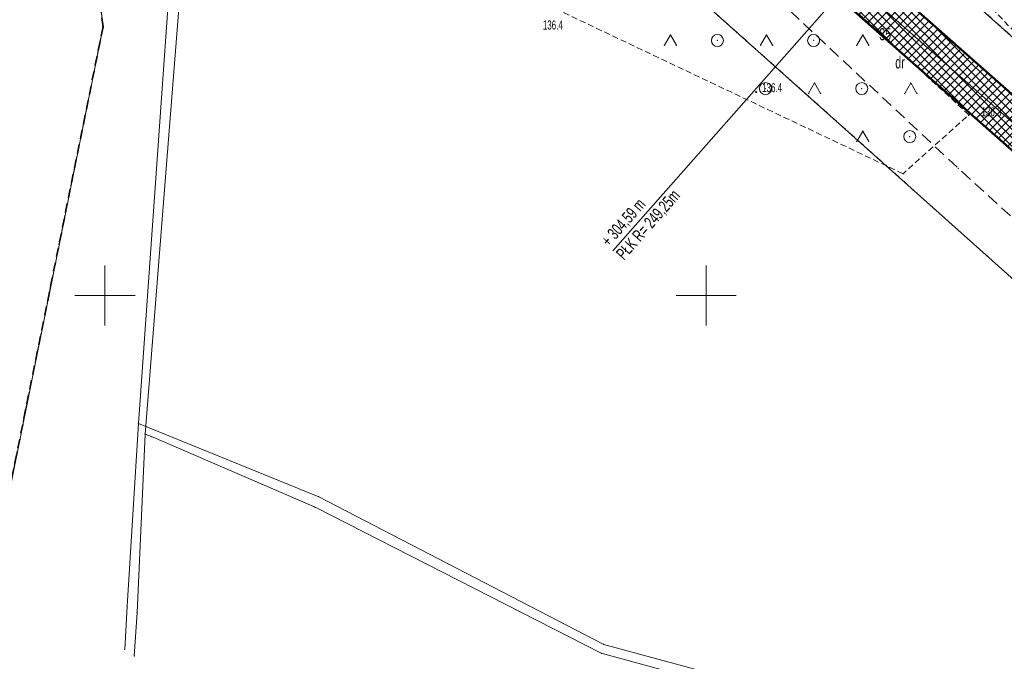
# Model space of a CAD drawing. Extents: x 6456700 to 6518119, y 5963420 to 5980059.
# Tile 87 of 256: x 6511962 to 6512044, y 5964669 to 5964722. Entities that reach past the tile are written whole.
import ezdxf
from ezdxf.enums import TextEntityAlignment as Align

# ---------------------------------------------------------------- set-up
doc = ezdxf.new("R2010")
doc.units = 0
doc.header["$MEASUREMENT"] = 0
for name, pattern in [('L_0_03', [1, 0.5, -0.5]), ('L_0_04', [1.5, 1, -0.5]), ('L_0_50', [1.25, 0.75, -0.5]), ('L_0_5A', [0.75, 0.5, -0.25])]:
    doc.linetypes.add(name, pattern=pattern)
doc.layers.get('0').update_dxf_attribs({"color": 2, "linetype": 'CONTINUOUS', "lineweight": 5})
for name, color, linetype, lineweight in [('18mm Kreska ciągła', 7, 'CONTINUOUS', 18), ('203_punkt_graniczny', 7, 'CONTINUOUS', 18), ('210_oznaczenie_konturu_uzytku_gruntowego', 96, 'CONTINUOUS', 18), ('211_numer_dzialki_ewidencyjnej', 7, 'CONTINUOUS', 18), ('216_obreb_ewidencyjny', 7, 'CONTINUOUS', 18), ('218_kontur_uzytku_gruntowego', 96, 'L_0_03', 18), ('219_dzialka_ewidencyjna', 7, 'CONTINUOUS', 18), ('35mm Ciągła', 7, 'CONTINUOUS', 35), ('50mm Kreska ciągła', 7, 'CONTINUOUS', 50), ('9mm Kreska ciągła', 252, 'CONTINUOUS', 9), ('ogrodzenie_trwale', 7, 'CONTINUOUS', 18), ('pikieta_naturalna', 7, 'CONTINUOUS', 18), ('pikieta_naturalna_Atr2', 7, 'CONTINUOUS', 18), ('przewod_kanalizacyjny', 7, 'CONTINUOUS', 18), ('przewod_wodociagowy', 7, 'CONTINUOUS', 18), ('siatka_krzyrzy', 7, 'CONTINUOUS', 18), ('teren_zalesiony', 7, 'CONTINUOUS', 18), ('Zakres', 7, 'CONTINUOUS', 18)]:
    doc.layers.add(name, color=color, linetype=linetype, lineweight=lineweight)
doc.styles.get("Standard").update_dxf_attribs({"font": 'txt', "width": 0.75})
doc.styles.add('Znaczniki', font='GOTHIC.TTF', dxfattribs={"width": 0.7})

# ---------------------------------------------------------------- blocks, each defined once
blk = doc.blocks.new('mdcp_nowa')
at = {"layer": '203_punkt_graniczny', "linetype": 'Continuous', "lineweight": 18}
blk.add_hatch(color=18, dxfattribs=at).paths.add_polyline_path([(6494699.84, 5981172.305, 1), (6494699.84, 5981172.395, 1)])
at = {"layer": 'pikieta_naturalna', "linetype": 'Continuous', "lineweight": 18}
for points in [[(6494754.16, 5981166.875, 1), (6494754.16, 5981166.965, 1)], [(6494771.86, 5981164.985, 1), (6494771.86, 5981165.075, 1)]]:
    blk.add_hatch(color=18, dxfattribs=at).paths.add_polyline_path(points)
for p in [(6494701.642, 5981120.551), (6494702.441, 5981119.991)]:
    blk.add_point(p)
at = {"layer": '203_punkt_graniczny', "color": 7, "linetype": 'Continuous', "lineweight": 18}
blk.add_circle((6494699.84, 5981172.35), 0.045, dxfattribs=at)
at = {"layer": '203_punkt_graniczny'}
blk.add_point((6494699.84, 5981172.35), dxfattribs=at)
at = {"layer": '216_obreb_ewidencyjny', "color": 7, "linetype": 'L_0_50', "lineweight": 35, "flags": 128}
for points in [[(6494699.84, 5981172.35), (6494693.56, 5981224.48)], [(6494699.84, 5981172.35), (6494690.897, 5981128.072)]]:
    blk.add_lwpolyline(points, dxfattribs=at)
at = {"layer": '216_obreb_ewidencyjny'}
blk.add_point((6494699.84, 5981172.35), dxfattribs=at)
blk.add_point((6494699.84, 5981172.35), dxfattribs=at)
at = {"layer": '218_kontur_uzytku_gruntowego', "lineweight": 18, "flags": 128}
for points in [[(6494693.56, 5981224.48), (6494699.84, 5981172.35)], [(6494810.28, 5981140.37), (6494745.87, 5981197.99)], [(6494735.87, 5981186.83), (6494800.28, 5981129.22)], [(6494699.84, 5981172.35), (6494690.897, 5981128.072)]]:
    blk.add_lwpolyline(points, dxfattribs=at)
at = {"layer": '218_kontur_uzytku_gruntowego'}
blk.add_point((6494699.84, 5981172.35), dxfattribs=at)
blk.add_point((6494699.84, 5981172.35), dxfattribs=at)
blk.add_point((6494699.84, 5981172.35), dxfattribs=at)
blk.add_point((6494699.84, 5981172.35), dxfattribs=at)
at = {"layer": '219_dzialka_ewidencyjna', "color": 3, "linetype": 'Continuous', "lineweight": 18, "flags": 128}
for points in [[(6494699.84, 5981172.35), (6494693.56, 5981224.48)], [(6494745.87, 5981197.99), (6494810.28, 5981140.37)], [(6494800.28, 5981129.22), (6494735.87, 5981186.83)], [(6494690.897, 5981128.072), (6494699.84, 5981172.35)]]:
    blk.add_lwpolyline(points, dxfattribs=at)
at = {"layer": '219_dzialka_ewidencyjna', "color": 3}
blk.add_point((6494699.84, 5981172.35), dxfattribs=at)
blk.add_point((6494699.84, 5981172.35), dxfattribs=at)
at = {"layer": 'ogrodzenie_trwale'}
blk.add_point((6494766.38, 5981160.13), dxfattribs=at)
at = {"layer": 'pikieta_naturalna', "color": 7, "linetype": 'Continuous', "lineweight": 18}
for centre in [(6494754.16, 5981166.92), (6494771.86, 5981165.03)]:
    blk.add_circle(centre, 0.045, dxfattribs=at)
at = {"layer": 'pikieta_naturalna'}
for p in [(6494754.16, 5981166.92), (6494771.86, 5981165.03)]:
    blk.add_point(p, dxfattribs=at)
at = {"layer": 'przewod_kanalizacyjny', "color": 34, "linetype": 'Continuous', "lineweight": 18, "flags": 128}
for points in [[(6494710.02, 5981224.59), (6494705.72, 5981180.98), (6494702.78, 5981139.34), (6494701.84, 5981124.14), (6494701.642, 5981120.551)], [(6494702.78, 5981139.34), (6494717.78, 5981133.25), (6494741.48, 5981120.97), (6494799.16, 5981105.32), (6494804.91, 5981104.94), (6494832.47, 5981099.02), (6494860.36, 5981093.57)]]:
    blk.add_lwpolyline(points, dxfattribs=at)
at = {"layer": 'przewod_kanalizacyjny'}
for p in [(6494702.78, 5981139.34), (6494702.78, 5981139.34), (6494717.78, 5981133.25), (6494701.84, 5981124.14), (6494741.48, 5981120.97)]:
    blk.add_point(p, dxfattribs=at)
at = {"layer": 'przewod_wodociagowy', "color": 5, "linetype": 'Continuous', "lineweight": 18, "flags": 128}
for points in [[(6494702.441, 5981119.991), (6494702.67, 5981123.63), (6494703.34, 5981138.46), (6494706.69, 5981180.89), (6494710.89, 5981224.49)], [(6494703.34, 5981138.46), (6494703.87, 5981138.26), (6494717.48, 5981132.38), (6494741.28, 5981120.23), (6494798.93, 5981104.51), (6494804.64, 5981104.15), (6494832.23, 5981098.01), (6494858.69, 5981093.65), (6494859.87, 5981094.64)]]:
    blk.add_lwpolyline(points, dxfattribs=at)
at = {"layer": 'przewod_wodociagowy'}
for p in [(6494703.34, 5981138.46), (6494703.34, 5981138.46), (6494703.87, 5981138.26), (6494717.48, 5981132.38), (6494702.67, 5981123.63), (6494741.28, 5981120.23)]:
    blk.add_point(p, dxfattribs=at)
at = {"layer": 'siatka_krzyrzy', "linetype": 'Continuous', "lineweight": 18, "flags": 128}
for points in [[(6494700, 5981147.5), (6494700, 5981152.5)], [(6494750, 5981147.5), (6494750, 5981152.5)], [(6494697.5, 5981150), (6494702.5, 5981150)], [(6494747.5, 5981150), (6494752.5, 5981150)]]:
    blk.add_lwpolyline(points, dxfattribs=at)
at = {"layer": 'teren_zalesiony', "color": 7, "linetype": 'L_0_5A', "lineweight": 18, "flags": 128}
for points in [[(6494872.19, 5981095.54), (6494855.83, 5981097.47), (6494845.33, 5981106.88), (6494836.82, 5981120.26), (6494828.12, 5981129.71), (6494819.54, 5981132.65), (6494802.27, 5981146.79), (6494790.45, 5981160.62), (6494777.93, 5981169.52), (6494764.89, 5981183.26), (6494749.38, 5981196.24), (6494734.96, 5981210.75), (6494728.54, 5981216.75), (6494735.43, 5981221.53), (6494735.01, 5981224.69), (6494722.19, 5981222.39), (6494712.46, 5981224.52), (6494714.22, 5981236.42), (6494712.82, 5981273.82), (6494713.85, 5981296.4), (6494713.31, 5981300.28), (6494735.77, 5981301.14), (6494811.66, 5981185.02), (6494865.53, 5981120.26)], [(6494766.38, 5981160.13), (6494738.09, 5981173.56), (6494728.2, 5981179.81), (6494721.31, 5981185.13), (6494711.85, 5981188.25), (6494712.46, 5981224.52), (6494723.42, 5981207.16), (6494728.06, 5981202.58), (6494747.2, 5981187.6), (6494755.13, 5981180.38), (6494771.86, 5981165.03)]]:
    blk.add_lwpolyline(points, close=True, dxfattribs=at)
at = {"layer": 'teren_zalesiony', "color": 7, "linetype": 'Continuous', "lineweight": 18, "flags": 128}
for points in [[(6494746.523, 5981170.813), (6494747.023, 5981171.679)], [(6494747.023, 5981171.679), (6494747.523, 5981170.813)], [(6494754.523, 5981170.813), (6494755.023, 5981171.679)], [(6494755.023, 5981171.679), (6494755.523, 5981170.813)], [(6494762.523, 5981170.813), (6494763.023, 5981171.679)], [(6494763.023, 5981171.679), (6494763.523, 5981170.813)], [(6494758.523, 5981166.813), (6494759.023, 5981167.679)], [(6494759.023, 5981167.679), (6494759.523, 5981166.813)], [(6494766.523, 5981166.813), (6494767.023, 5981167.679)], [(6494767.023, 5981167.679), (6494767.523, 5981166.813)], [(6494762.523, 5981162.813), (6494763.023, 5981163.679)], [(6494763.023, 5981163.679), (6494763.523, 5981162.813)]]:
    blk.add_lwpolyline(points, dxfattribs=at)
at = {"layer": 'teren_zalesiony', "color": 7, "linetype": 'Continuous', "lineweight": 18}
for centre in [(6494750.936, 5981171.216), (6494758.936, 5981171.216), (6494754.936, 5981167.216), (6494762.936, 5981167.216), (6494766.936, 5981163.216)]:
    blk.add_circle(centre, 0.5, dxfattribs=at)
at = {"layer": 'teren_zalesiony'}
for p in [(6494747.023, 5981171.679), (6494747.023, 5981171.679), (6494750.936, 5981171.216), (6494755.023, 5981171.679), (6494755.023, 5981171.679), (6494758.936, 5981171.216), (6494763.023, 5981171.679), (6494763.023, 5981171.679), (6494746.523, 5981170.813), (6494747.523, 5981170.813), (6494754.523, 5981170.813), (6494755.523, 5981170.813), (6494762.523, 5981170.813), (6494763.523, 5981170.813), (6494754.936, 5981167.216), (6494759.023, 5981167.679), (6494759.023, 5981167.679), (6494762.936, 5981167.216), (6494767.023, 5981167.679), (6494767.023, 5981167.679), (6494758.523, 5981166.813), (6494759.523, 5981166.813), (6494766.523, 5981166.813), (6494767.523, 5981166.813), (6494771.86, 5981165.03), (6494763.023, 5981163.679), (6494763.023, 5981163.679), (6494766.936, 5981163.216), (6494762.523, 5981162.813), (6494763.523, 5981162.813), (6494766.38, 5981160.13)]:
    blk.add_point(p, dxfattribs=at)
at = {"layer": 'Zakres', "linetype": 'L_0_04', "lineweight": 25, "flags": 128}
blk.add_lwpolyline([(6495113.77, 5985050.22), (6495121.12, 5984877.07), (6495125.76, 5984757.87), (6495129.89, 5984649.81), (6495141.08, 5984611.3), (6495145.77, 5984544.53), (6495147.36, 5984487.27), (6495157.22, 5984392.07), (6495162.95, 5984387.45), (6495180.24, 5984384.16), (6495229.5, 5984386.61), (6495251.65, 5984373.41), (6495258.77, 5984357.12), (6495255.44, 5984330.44), (6495250.77, 5984304.39), (6495252.21, 5984282.78), (6495255.46, 5984256.45), (6495254.94, 5984238.25), (6495266.4, 5984211), (6495277.24, 5984182.33), (6495294.2, 5984133.19), (6495300.94, 5984095.37), (6495313.24, 5984037.69), (6495317.44, 5983978.18), (6495300.35, 5983922.18), (6495282.35, 5983883.38), (6495266.21, 5983862.23), (6495242.03, 5983839.67), (6495211.11, 5983816.86), (6495158.26, 5983772.66), (6495130.6, 5983651.16), (6495116.31, 5983543.43), (6495129.51, 5983346.73), (6495134.58, 5983264.71), (6495139.64, 5983186.97), (6495193.25, 5983077.94), (6495199.2, 5983041.97), (6495206.23, 5983026), (6495208.96, 5983004.88), (6495202.27, 5982979.48), (6495202.42, 5982950.13), (6495209.35, 5982897.38), (6495215.97, 5982850.34), (6495228.6, 5982809.97), (6495226.85, 5982778.82), (6495225.04, 5982750.56), (6495220.26, 5982723.37), (6495226.54, 5982679.97), (6495206.06, 5982669.48), (6495192.68, 5982657.71), (6495184.57, 5982648.65), (6495174.78, 5982624.58), (6495164.23, 5982604.61), (6495150.7, 5982588.3), (6495137.69, 5982582.43), (6495118.26, 5982573.75), (6495100.35, 5982558.42), (6495090.36, 5982544.99), (6495075.87, 5982519.06), (6495060.83, 5982499.68), (6495049.41, 5982485.49), (6495035.07, 5982459.7), (6495006.7, 5982406.64), (6494980.89, 5982351.84), (6494944.35, 5982293.29), (6494925.72, 5982250.11), (6494905.2, 5982190.37), (6494898.43, 5982153.5), (6494879.51, 5982063.89), (6494864.14, 5981992.66), (6494816.93, 5981768.61), (6494777.79, 5981577.7), (6494739.84, 5981394.72), (6494718.65, 5981297.89), (6494716.45, 5981237.31), (6494738.62, 5981208.21), (6494776.48, 5981173.06), (6494817.16, 5981137.44), (6494847.63, 5981109.8), (6494877.39, 5981077.08), (6494912.75, 5981030.55), (6494916.06, 5981014.71), (6494903.86, 5980957.01), (6494916.13, 5980953.51), (6494892.32, 5980927.59), (6494850.7, 5980858.8), (6494806.81, 5980779.89), (6494785.1, 5980753.49), (6494715.22, 5980723.29), (6494679.96, 5980686.78), (6494651.35, 5980651.29), (6494549.14, 5980683.24), (6494511.84, 5980659.66), (6494443.61, 5980630.33), (6494428.78, 5980598.6), (6494431.58, 5980579.46), (6494420.56, 5980549.76), (6494416.45, 5980528.2), (6494403.86, 5980507.16), (6494388.89, 5980482.96), (6494365.32, 5980407.99), (6494335.67, 5980315.15), (6494332.29, 5980297.41), (6494335.1, 5980278.18), (6494347.25, 5980254.84), (6494336.79, 5980250.09), (6494300.04, 5980271.34), (6494320.8, 5980301.43), (6494336.81, 5980349.17), (6494344.85, 5980380.92), (6494360.85, 5980437.13), (6494374.18, 5980476.38), (6494386.14, 5980498.84), (6494403.02, 5980528.52), (6494411.33, 5980563.19), (6494420.84, 5980586.25), (6494420.25, 5980601.11), (6494434.95, 5980635.94), (6494446.75, 5980644.99), (6494465.77, 5980647.27), (6494513.02, 5980669.46), (6494507.85, 5980679.68), (6494547.89, 5980705.83), (6494570.06, 5980691.34), (6494636.17, 5980669.05), (6494706.14, 5980756.86), (6494742.78, 5980772.58), (6494798.53, 5980814.27), (6494826.12, 5980867.97), (6494849.57, 5980908.6), (6494845.35, 5980942.01), (6494853.94, 5980970.83), (6494891.08, 5980960.54), (6494890.11, 5980965.73), (6494903.94, 5981025.69), (6494869.98, 5981070.3), (6494770.97, 5981160.58), (6494728.18, 5981200.64), (6494706.13, 5981229.56), (6494707.94, 5981299.75), (6494728.84, 5981398.1), (6494767.06, 5981580.19), (6494806.17, 5981770.55), (6494854.36, 5981994.76), (6494869.73, 5982065.97), (6494888.61, 5982155.44), (6494891.67, 5982173.95), (6494895.82, 5982197.45), (6494916.38, 5982253.72), (6494935.47, 5982297.95), (6494954.97, 5982331.67), (6494972.09, 5982356.64), (6494997.76, 5982411.14), (6495026.29, 5982464.48), (6495041.09, 5982491.09), (6495052.99, 5982505.88), (6495067.51, 5982524.6), (6495081.94, 5982550.43), (6495092.99, 5982565.28), (6495112.86, 5982582.29), (6495133.59, 5982591.55), (6495144.48, 5982596.46), (6495155.87, 5982610.19), (6495165.7, 5982628.8), (6495175.96, 5982654.03), (6495185.62, 5982664.83), (6495200.4, 5982677.82), (6495212.49, 5982688.04), (6495209.64, 5982723.43), (6495215.22, 5982750.57), (6495216.87, 5982779.54), (6495218.31, 5982809.31), (6495206.86, 5982847.92), (6495199.44, 5982894.74), (6495192.11, 5982948.71), (6495190.16, 5982979.24), (6495183.47, 5983075.16), (6495129.79, 5983184.34), (6495124.6, 5983264.07), (6495119.53, 5983346.09), (6495106.27, 5983543.75), (6495120.74, 5983652.9), (6495148.75, 5983779.42), (6495204.15, 5983826.04), (6495273.41, 5983889.36), (6495288.53, 5983927.42), (6495300.83, 5983964.69), (6495303.91, 5983980.14), (6495301.32, 5984039.55), (6495291.1, 5984093.63), (6495284.5, 5984130.67), (6495267.84, 5984178.93), (6495257.12, 5984207.3), (6495244.96, 5984236.19), (6495244.79, 5984255.42), (6495242.25, 5984281.97), (6495240.71, 5984304.95), (6495245.55, 5984331.94), (6495248.51, 5984355.64), (6495243.77, 5984366.47), (6495226.98, 5984376.47), (6495179.54, 5984374.12), (6495158.61, 5984378.09), (6495147.7, 5984386.91), (6495137.38, 5984486.61), (6495135.78, 5984544.04), (6495131.18, 5984609.54), (6495119.95, 5984648.2), (6495115.76, 5984757.49), (6495111.12, 5984876.67), (6495103.73, 5985050.93), (6495109.36, 5985081.73), (6495120.41, 5985085.88)], close=True, dxfattribs=at)
at = {"layer": 'Zakres'}
blk.add_point((6494770.97, 5981160.58), dxfattribs=at)
at = {"layer": '210_oznaczenie_konturu_uzytku_gruntowego', "lineweight": 20, "width": 0.66}
blk.add_text('dr', height=1, dxfattribs=at).set_placement((6494765.73, 5981169.89), align=Align.TOP_LEFT)
at = {"layer": '211_numer_dzialki_ewidencyjnej', "color": 7, "lineweight": 20, "width": 0.66}
blk.add_text('35', height=1, dxfattribs=at).set_placement((6494764.4, 5981172.24), align=Align.TOP_LEFT)
at = {"layer": 'pikieta_naturalna_Atr2', "color": 7, "lineweight": 15, "width": 0.66}
for s, p in [('136.4', (6494736.42, 5981172.88)), ('136.4', (6494754.66, 5981167.67)), ('136.3', (6494772.9, 5981165.66))]:
    blk.add_text(s, height=0.75, dxfattribs=at).set_placement(p, align=Align.TOP_LEFT)

msp = doc.modelspace()

# ---------------------------------------------------------------- block references
at = {"linetype": 'ByBlock'}
msp.add_blockref('mdcp_nowa', (17268.786, -16450.998), dxfattribs=at)

# ---------------------------------------------------------------- next in the draw order: hatches: boundary and pattern name
at = {"layer": '9mm Kreska ciągła'}
h = msp.add_hatch(dxfattribs=at)
h.set_pattern_fill('ANSI37', color=256, scale=4)
h.set_pattern_definition([(45, (6511391.7311, 5964414.95413), (-0.3535534, 0.3535534), []), (135, (6511391.7311, 5964414.95413), (-0.3535534, -0.3535534), [])])
h.paths.add_polyline_path([(6511984.082, 5964771.402), (6511986.655, 5964773.776), (6512013.817, 5964744.33, 0.025742), (6512032.026, 5964726.523), (6512141.367, 5964630.089, -0.068261), (6512159.562, 5964608.994), (6512175.935, 5964583.751, -0.215922), (6512180.47, 5964553.766), (6512164.353, 5964496.691, 0.178914), (6512164.804, 5964490.987, 0.545091), (6512169.798, 5964490.285), (6512163.387, 5964482.863, 0.371591), (6512163.389, 5964486.781, -0.251667), (6512160.985, 5964497.642), (6512177.102, 5964554.717, 0.215922), (6512172.999, 5964581.847), (6512156.625, 5964607.09, 0.068261), (6512139.052, 5964627.464), (6512029.711, 5964723.898, -0.025742), (6512011.245, 5964741.957)])

# ---------------------------------------------------------------- next in the draw order: linework, layer by layer
at = {"layer": '18mm Kreska ciągła', "color": 4, "ltscale": 0.1}
msp.add_lwpolyline([(6512168.646, 5965713.182), (6512167.854, 5965712.712, 0.209217), (6512163.177, 5965706.2), (6512131.016, 5965555.627, 0.000754), (6512124.763, 5965526.137), (6511981.952, 5964848.133, 0.046783), (6511981.208, 5964841.64), (6511980.073, 5964786.562, 0.193797), (6511985.368, 5964772.589), (6512012.531, 5964743.143, 0.025742), (6512030.868, 5964725.211), (6512140.209, 5964628.776, -0.068261), (6512158.093, 5964608.042), (6512174.467, 5964582.799, -0.215922), (6512178.786, 5964554.241), (6512162.669, 5964497.166, 0.284572), (6512165.572, 5964487.044), (6512166.371, 5964486.319)], format="xyb", dxfattribs=at)
at = {"layer": '35mm Ciągła'}
msp.add_line((6512030.868, 5964725.211), (6512011.025, 5964702.711), dxfattribs=at)
at = {"layer": '50mm Kreska ciągła', "color": 6, "ltscale": 0.1}
msp.add_lwpolyline([(6511984.081, 5964771.403, 0.000009), (6511984.082, 5964771.402), (6512011.245, 5964741.957, 0.025742), (6512029.711, 5964723.898), (6512139.052, 5964627.464, -0.068261), (6512156.625, 5964607.09), (6512172.999, 5964581.847, -0.215922), (6512177.102, 5964554.717), (6512160.985, 5964497.642, 0.251667), (6512163.389, 5964486.781, -0.371591), (6512163.387, 5964482.863), (6512169.798, 5964490.285, -0.545091), (6512164.804, 5964490.987, -0.178914), (6512164.353, 5964496.691), (6512180.47, 5964553.766, 0.215922), (6512175.935, 5964583.751), (6512159.562, 5964608.994, 0.068261), (6512141.367, 5964630.089), (6512032.026, 5964726.523, -0.025742), (6512013.817, 5964744.33), (6511986.655, 5964773.776), (6511986.655, 5964773.776)], format="xyb", close=True, dxfattribs=at)

# ---------------------------------------------------------------- next in the draw order: texts
at = {"layer": '18mm Kreska ciągła', "insert": (6512011.025, 5964702.711), "char_height": 1, "attachment_point": 4, "rotation": 48.58896, "style": 'Znaczniki'}
msp.add_mtext('+ 304,59 m\\PPŁK R= 249,25m', dxfattribs=at)

doc.saveas('drawing.dxf')
